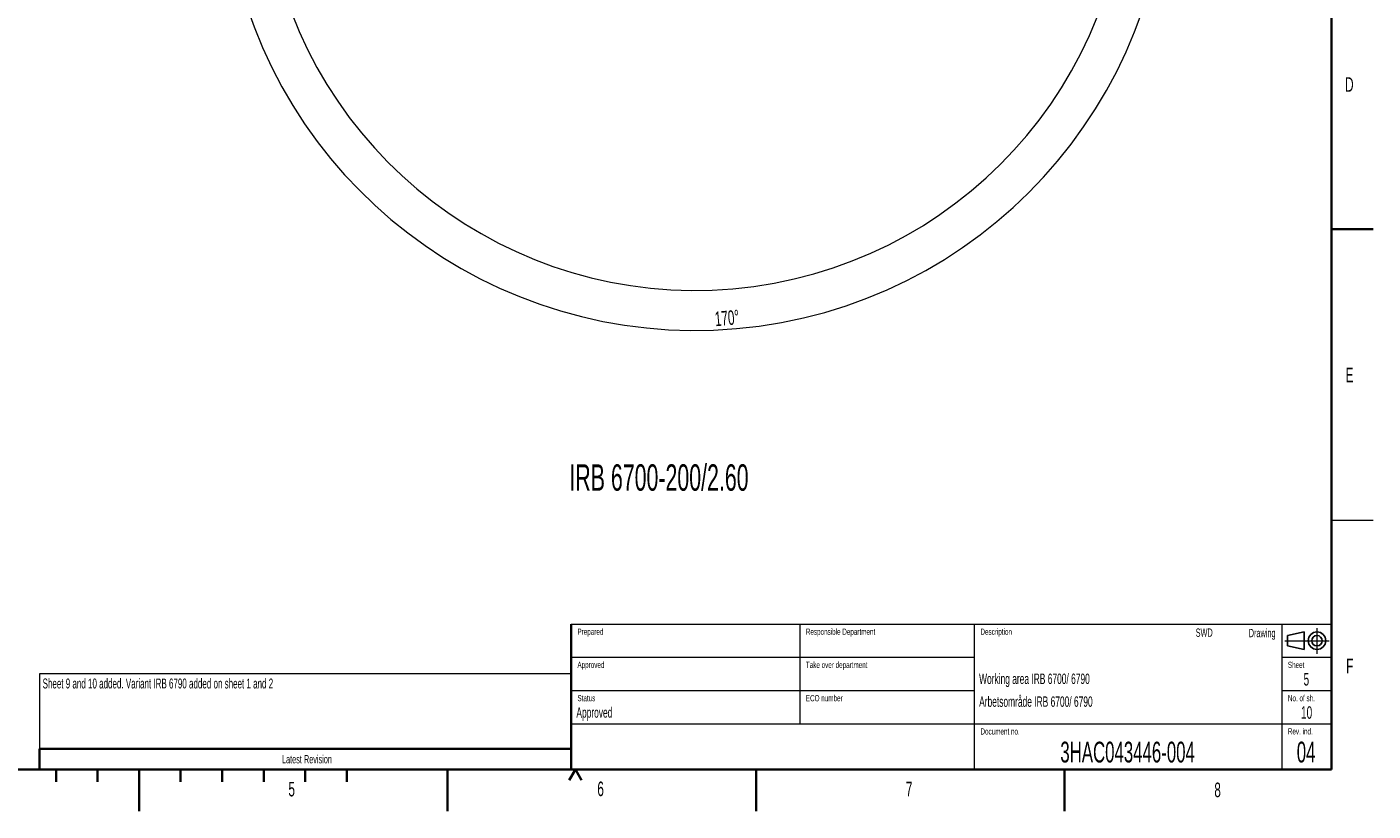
# Model space of a CAD drawing. Header units: millimetres. Extents: x 0 to 14900, y 0 to 10500.
# Tile 24 of 46: x 6800 to 14900, y 0 to 4717. Entities that reach past the tile are written whole.
import ezdxf

# ---------------------------------------------------------------- set-up
doc = ezdxf.new("R2010")
doc.units = ezdxf.units.MM
doc.header["$LTSCALE"] = 25
doc.linetypes.add('CENTERX2', pattern=[20.32, 12.7, -2.54, 2.54, -2.54])
doc.styles.add('SLDTEXTSTYLE0', font='TXT', dxfattribs={"width": 0.605})
doc.dimstyles.new('SLDDIMSTYLE1', dxfattribs={"dimtxt": 87.5, "dimasz": 87.5, "dimexe": 0, "dimexo": 0.0625, "dimgap": 21.875, "dimtad": 1, "dimdec": 4, "dimlfac": 25, "dimzin": 12, "dimdsep": 46, "dimtxsty": 'SLDTEXTSTYLE0', "dimsah": 1, "dimcen": 0.09, "dimadec": 1, "dimazin": 3, "dimtfac": 1, "dimtofl": 0, "dimtmove": 0, "dimatfit": 3, "dimfxl": 1, "dimfrac": 2, "dimtolj": 1, "dimtzin": 12, "dimarcsym": 0})

# ---------------------------------------------------------------- blocks, each defined once
blk = doc.blocks.new('_D_7')
at = {"color": 7, "linetype": 'Continuous', "lineweight": 0}
for p, q in [((12219.9, 5733.5), (13701, 5733.5)), ((8210.7, 5273.1), (7985.5, 5233.5))]:
    blk.add_line(p, q, dxfattribs=at)
at = {"color": 7, "linetype": 'Continuous', "lineweight": 18}
blk.add_arc((10821.4, 5733.5), 2842.1, 190, 0, dxfattribs=at)
for points in [[(13663.5, 5733.5), (13649.6, 5646.2), (13674.6, 5645.8)], [(8022.5, 5240), (8026.7, 5151.7), (8051.3, 5156.4)]]:
    blk.add_solid(points, dxfattribs=at)
at = {"color": 7, "linetype": 'Continuous', "lineweight": 18, "insert": (10935.4, 3003.7), "char_height": 87.5, "attachment_point": 1, "rotation": 5, "style": 'SLDTEXTSTYLE0'}
blk.add_mtext('170°', dxfattribs=at)

msp = doc.modelspace()

# ---------------------------------------------------------------- linework, layer by layer
at = {"color": 7, "linetype": 'Continuous', "lineweight": 35}
for p, q in [((14650, 10250), (14650, 250)), ((14650, 3500), (14900, 3500)), ((10075, 1125), (10075, 250)), ((6875, 375), (10075, 375)), ((6875, 375), (6875, 250)), ((500, 250), (14650, 250)), ((6975, 250), (6975, 175)), ((7225, 250), (7225, 175)), ((7475, 250), (7475, 0)), ((7725, 250), (7725, 175)), ((7975, 250), (7975, 175)), ((8225, 250), (8225, 175)), ((8475, 250), (8475, 175)), ((8725, 250), (8725, 175)), ((9331.25, 0), (9331.25, 250)), ((10100, 250), (10062.5, 185.0480947)), ((10100, 250), (10137.5, 185.0480947)), ((11187.5, 0), (11187.5, 250)), ((13043.75, 250), (13043.75, 0))]:
    msp.add_line(p, q, dxfattribs=at)
at = {"color": 7, "linetype": 'Continuous', "lineweight": 18}
for p, q in [((14650, 1750), (14900, 1750)), ((10075, 1125), (14650, 1125)), ((11450, 1125), (11450, 525)), ((12500, 1125), (12500, 250)), ((14350, 1125), (14350, 250)), ((10075, 925), (12500, 925)), ((14350, 925), (14650, 925)), ((10075, 825), (6875, 825)), ((6875, 825), (6875, 375)), ((10075, 725), (12500, 725)), ((14350, 725), (14650, 725)), ((10075, 525), (14650, 525))]:
    msp.add_line(p, q, dxfattribs=at)
at = {"color": 7, "linetype": 'Continuous', "lineweight": 25}
for p, q in [((14385, 1056.25), (14485, 1077.5)), ((14385, 993.75), (14385, 1056.25)), ((14485, 1077.5), (14485, 972.5)), ((14385, 993.75), (14485, 972.5))]:
    msp.add_line(p, q, dxfattribs=at)
at = {"color": 7, "linetype": 'CENTERX2', "lineweight": 18}
for p, q in [((14562.5, 1100.0420311), (14562.5, 946.0957976)), ((14368.2386278, 1025), (14634.9048152, 1025))]:
    msp.add_line(p, q, dxfattribs=at)
at = {"color": 7, "linetype": 'CENTERX2', "lineweight": 35}
msp.add_line((7475, 250), (7475, 0), dxfattribs=at)
at = {"color": 7, "linetype": 'Continuous', "lineweight": 25}
for radius in [52.5, 31.25]:
    msp.add_circle((14562.5, 1025), radius, dxfattribs=at)
at = {"color": 7, "linetype": 'Continuous', "lineweight": 18}
msp.add_arc((10821.3804458, 5733.4853482), 2601, 190, 170, dxfattribs=at)

# ---------------------------------------------------------------- texts
at = {"color": 7, "linetype": 'Continuous', "lineweight": 0, "style": 'SLDTEXTSTYLE0'}
for s, insert, char_height, attachment_point in [('D', (14731.6105694, 4414.8499563), 87.5, 1), ('E', (14735.098557, 2666.6623945), 87.5, 1), ('With Lean ID option', (5194.3209379, 2165.4140243), 158.75, 1), ('IRB 6700-200/2.60', (10064.1086456, 2086.0933353), 158.75, 1), ('Prepared', (10112.6128981, 1097.8265037), 37.5, 1), ('Responsible Department', (11487.0319117, 1097.8107858), 37.5, 1), ('Description', (12537.5074939, 1097.778464), 37.5, 1), ('SWD', (13935.1045305, 1098.5371019), 50, 3), ('Drawing', (14313.1249746, 1096.0307174), 50, 3), ('Approved', (10112.6092646, 898.5565524), 37.5, 1), ('Take over department', (11487.0053853, 898.2013759), 37.5, 1), ('Sheet', (14387.4734609, 898.2622582), 37.5, 1), ('F', (14738.281505, 916.7843183), 87.5, 1), ('Working area IRB 6700/ 6790', (12529.320087, 827.0466098), 62.5, 1), ('5', (14498.5294502, 830.4702173), 75, 2), ('Sheet 9 and 10 added. Variant IRB 6790 added on sheet 1 and 2', (6894.4533674, 797.2679471), 59.53125, 1), ('Status', (10112.6288127, 698.1223747), 37.5, 1), ('ECO number', (11487.0053853, 698.1223747), 37.5, 1), ('Arbetsområde IRB 6700/ 6790', (12529.6529557, 689.7418638), 62.5, 1), ('No. of sh.', (14387.7098732, 697.8831552), 37.5, 1), ('Approved', (10106.1712859, 624.2075651), 62.5, 1), ('10', (14499.9662987, 630.4443838), 75, 2), ('Document no.', (12537.8293958, 497.937675), 37.5, 1), ('Rev. ind.', (14387.3102031, 498.2538323), 37.5, 1), ('3HAC043446-004', (13422.8893562, 417.3945712), 125, 2), ('04', (14497.0134491, 417.5114578), 125, 2), ('Latest Revision', (8484.9851556, 337.0862365), 50, 2), ('5', (8373.3622173, 175.8013414), 87.5, 1), ('6', (10232.1533582, 177.4046527), 87.5, 1), ('7', (12088.797302, 176.372222), 87.5, 1), ('8', (13944.7357967, 171.2401408), 87.5, 1)]:
    msp.add_mtext(s, dxfattribs=dict(at, insert=insert, char_height=char_height, attachment_point=attachment_point))

# ---------------------------------------------------------------- dimensions: what is measured, and where the dimension line sits
at = {"color": 7, "linetype": 'Continuous', "lineweight": 18}
dim = msp.add_angular_dim_2l(base=(11069.0845311, 2902.214698), line1=((9924.2205828, 5575.2918583), (8259.8954802, 5281.8264381)), line2=((12169.92932, 5733.4853482), (9472.8315717, 5733.4853482)), dimstyle='SLDDIMSTYLE1', dxfattribs=at)
dim.commit()
dim.dimension.update_dxf_attribs({"geometry": '_D_7', "text_midpoint": (11069.0845311, 2902.214698), "dimtype": 162})

doc.saveas('drawing.dxf')
